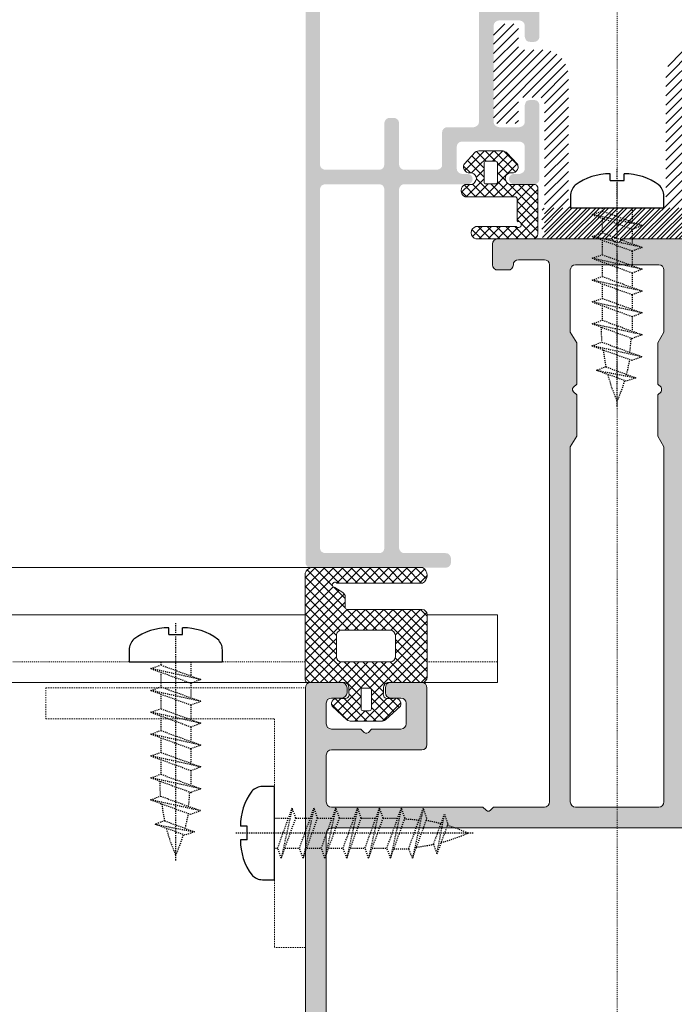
# Model space of a CAD drawing. Header units: millimetres. Extents: x -226731 to 126254, y -16359 to 60195.
# Tile 246 of 256: x -140221 to -140158, y 20842 to 20937. Entities that reach past the tile are written whole.
import ezdxf

# ---------------------------------------------------------------- set-up
doc = ezdxf.new("R2010")
doc.units = ezdxf.units.MM
doc.header["$LTSCALE"] = 0.1
doc.header["$MEASUREMENT"] = 0
doc.linetypes.add('CENTER', pattern=[2, 1.25, -0.25, 0.25, -0.25])
doc.linetypes.add('HIDDEN', pattern=[0.375, 0.25, -0.125])
for name, color, linetype, lineweight in [('01. Aluminium (Main Structure)', 6, 'Continuous', 5), ('0_CCE_ FF_SIDE WALL SPRINKLER', 6, 'Continuous', 0), ('2_Centerline', 1, 'CENTER', 15), ('3_Hatch', 8, 'Continuous', 0), ('FIRE CIRCULE', 7, 'Continuous', 5), ('SPRINKLER COVERAGE AREA', 1, 'Continuous', 9)]:
    doc.layers.add(name, color=color, linetype=linetype, lineweight=lineweight)
for name, color, linetype in [('CENTER LINE', 8, 'CENTER'), ('FIRE FIGHTING SERVICES', 5, 'Continuous'), ('HARDWARES', 7, 'Continuous')]:
    doc.layers.add(name, color=color, linetype=linetype)

# ---------------------------------------------------------------- blocks, each defined once
blk = doc.blocks.new('*U428')
at = {"layer": '3_Hatch'}
h = blk.add_hatch(color=8, dxfattribs=at)
h.dxf.hatch_style = 1
h.paths.add_polyline_path([(-4.224, 77.476), (-3.912, 77.787), (-3.912, 81.754), (-4.498, 82.779), (-4.498, 116.974), (-4.462, 117.157), (-4.352, 117.321), (-4.206, 117.431), (-4.005, 117.468), (4.005, 117.468), (4.188, 117.431), (4.352, 117.321), (4.462, 117.157), (4.517, 116.974), (4.517, 82.779), (3.895, 81.754), (3.895, 77.787), (4.206, 77.476), (4.297, 77.33), (4.297, 77.184), (4.206, 77.037), (3.895, 76.744), (3.895, 72.777), (4.517, 71.752), (4.517, 65.754), (4.462, 65.572), (4.352, 65.407), (4.188, 65.297), (4.005, 65.26), (-4.005, 65.26), (-4.206, 65.297), (-4.352, 65.407), (-4.462, 65.572), (-4.498, 65.754), (-4.498, 71.752), (-3.912, 72.777), (-3.912, 76.744), (-4.224, 77.037), (-4.278, 77.184), (-4.278, 77.33)], flags=16)
h.paths.add_polyline_path([(10.039, 65.444), (9.984, 65.26), (9.966, 65.078), (9.857, 64.913), (9.692, 64.803), (9.51, 64.767), (7.004, 64.767), (6.821, 64.803), (6.638, 64.913), (6.528, 65.078), (6.51, 65.26), (6.51, 116.974), (6.528, 117.157), (6.638, 117.321), (6.821, 117.431), (7.004, 117.468), (11.887, 117.468), (12.179, 117.779), (12.325, 117.87), (12.471, 117.87), (12.599, 117.779), (12.929, 117.468), (27.503, 117.468), (27.686, 117.431), (27.869, 117.321), (27.96, 117.157), (27.996, 116.974), (27.996, 112.476), (27.96, 112.275), (27.869, 112.11), (27.686, 112), (27.503, 111.964), (18.817, 111.964), (18.616, 111.927), (18.451, 111.818), (18.341, 111.653), (18.305, 111.452), (18.305, 105.984), (18.341, 105.783), (18.451, 105.6), (18.616, 105.508), (18.817, 105.472), (21.798, 105.472), (21.999, 105.508), (22.164, 105.6), (22.272, 105.783), (22.291, 105.984), (22.291, 106.46), (22.272, 106.661), (22.164, 106.807), (21.999, 106.917), (21.798, 106.971), (20.81, 106.971), (20.609, 107.008), (20.462, 107.118), (20.352, 107.264), (20.298, 107.466), (20.298, 109.458), (20.352, 109.659), (20.462, 109.805), (20.609, 109.915), (20.81, 109.97), (23.644, 109.97), (23.937, 110.281), (24.084, 110.355), (24.23, 110.355), (24.357, 110.281), (24.687, 109.97), (27.503, 109.97), (27.686, 109.915), (27.869, 109.805), (27.96, 109.659), (27.996, 109.458), (27.996, 107.466), (27.96, 107.264), (27.869, 107.118), (27.686, 107.008), (27.503, 106.971), (26.516, 106.971), (26.315, 106.917), (26.168, 106.807), (26.058, 106.661), (26.003, 106.46), (26.003, 105.984), (26.058, 105.783), (26.168, 105.6), (26.315, 105.508), (26.516, 105.472), (29.514, 105.472), (29.697, 105.508), (29.862, 105.6), (29.971, 105.783), (29.99, 105.984), (29.971, 200.466), (29.862, 200.649), (29.78, 200.704), (29.697, 200.759), (29.605, 200.768), (29.514, 200.777), (-29.514, 200.777), (-29.715, 200.759), (-29.861, 200.649), (-29.971, 200.466), (-30.007, 200.302), (-30.007, 105.984), (-29.971, 105.783), (-29.861, 105.6), (-29.715, 105.508), (-29.514, 105.472), (-26.496, 105.472), (-26.313, 105.508), (-26.149, 105.6), (-26.039, 105.783), (-26.002, 105.984), (-26.002, 106.46), (-26.039, 106.661), (-26.149, 106.807), (-26.313, 106.917), (-26.496, 106.971), (-27.52, 106.971), (-27.685, 107.008), (-27.867, 107.118), (-27.977, 107.264), (-28.014, 107.466), (-28.014, 109.458), (-27.977, 109.659), (-27.867, 109.805), (-27.685, 109.915), (-27.52, 109.97), (-24.686, 109.97), (-24.375, 110.281), (-24.247, 110.355), (-24.064, 110.355), (-23.936, 110.281), (-23.625, 109.97), (-20.81, 109.97), (-20.609, 109.915), (-20.444, 109.805), (-20.334, 109.659), (-20.298, 109.458), (-20.298, 107.466), (-20.334, 107.264), (-20.444, 107.118), (-20.609, 107.008), (-20.81, 106.971), (-21.815, 106.971), (-22.016, 106.917), (-22.163, 106.807), (-22.272, 106.661), (-22.309, 106.46), (-22.309, 105.984), (-22.272, 105.783), (-22.163, 105.6), (-22.016, 105.508), (-21.815, 105.472), (-18.797, 105.472), (-18.615, 105.508), (-18.45, 105.6), (-18.341, 105.783), (-18.304, 105.984), (-18.304, 111.452), (-18.341, 111.653), (-18.45, 111.818), (-18.615, 111.927), (-18.797, 111.964), (-27.52, 111.964), (-27.685, 112), (-27.867, 112.11), (-27.977, 112.275), (-28.014, 112.476), (-28.014, 116.974), (-27.977, 117.157), (-27.867, 117.321), (-27.685, 117.431), (-27.52, 117.468), (-12.928, 117.468), (-12.618, 117.779), (-12.489, 117.87), (-12.343, 117.87), (-12.178, 117.779), (-11.867, 117.468), (-7.003, 117.468), (-6.802, 117.431), (-6.656, 117.321), (-6.546, 117.157), (-6.509, 116.974), (-6.509, 65.26), (-6.546, 65.078), (-6.656, 64.913), (-6.802, 64.803), (-7.003, 64.767), (-9.509, 64.767), (-9.71, 64.803), (-9.856, 64.913), (-9.966, 65.078), (-10.002, 65.26), (-10.038, 65.444), (-10.148, 65.626), (-10.313, 65.736), (-10.496, 65.754), (-11.502, 65.754), (-11.703, 65.736), (-11.849, 65.626), (-11.959, 65.444), (-12.013, 65.26), (-12.013, 63.249), (-11.959, 63.066), (-11.849, 62.902), (-11.703, 62.792), (-11.502, 62.773), (-0.53, 62.773), (-0.201, 63.066), (-0.073, 63.139), (0.074, 63.139), (0.22, 63.066), (0.512, 62.773), (11.502, 62.773), (11.686, 62.792), (11.849, 62.902), (11.959, 63.066), (12.014, 63.249), (12.014, 65.26), (11.959, 65.444), (11.849, 65.626), (11.686, 65.736), (11.502, 65.754), (10.497, 65.754), (10.295, 65.736), (10.149, 65.626)])
h.paths.add_polyline_path([(27.996, 197.284), (27.96, 197.467), (27.869, 197.65), (27.686, 197.76), (27.503, 197.796), (-27.52, 197.796), (-27.685, 197.76), (-27.867, 197.65), (-27.977, 197.467), (-28.014, 197.284), (-28.014, 119.973), (-27.977, 119.772), (-27.867, 119.626), (-27.685, 119.516), (-27.52, 119.461), (27.503, 119.461), (27.686, 119.516), (27.869, 119.626), (27.96, 119.772), (27.996, 119.973)], flags=16)
h = blk.add_hatch(color=8, dxfattribs=at)
h.dxf.hatch_style = 1
h.paths.add_polyline_path([(28.61, 92.527), (28.61, 57.993), (28.573, 57.828), (28.464, 57.645), (28.28, 57.535), (28.098, 57.517), (22.902, 57.517), (22.701, 57.535), (22.537, 57.645), (22.445, 57.828), (22.409, 57.993), (22.409, 92.527), (22.445, 92.711), (22.537, 92.875), (22.701, 92.985), (22.902, 93.022), (28.098, 93.022), (28.28, 92.985), (28.464, 92.875), (28.573, 92.711)], flags=16)
h.paths.add_polyline_path([(22.409, 37.89), (22.354, 38.091), (22.244, 38.256), (22.097, 38.366), (21.896, 38.403), (21.494, 38.403), (21.311, 38.366), (21.146, 38.256), (21.037, 38.091), (21, 37.89), (21, 33.903), (20.945, 33.702), (20.835, 33.537), (20.689, 33.427), (20.488, 33.408), (13.793, 33.408), (13.61, 33.427), (13.446, 33.537), (13.336, 33.702), (13.299, 33.903), (13.299, 51.499), (13.336, 51.7), (13.446, 51.846), (13.61, 51.956), (13.793, 52.011), (16.354, 52.011), (16.537, 52.048), (16.702, 52.157), (16.812, 52.322), (16.848, 52.505), (16.848, 55.596), (16.867, 55.797), (16.976, 55.962), (17.159, 56.072), (17.36, 56.108), (20.488, 56.108), (20.689, 56.072), (20.835, 55.962), (20.945, 55.797), (21, 55.596), (21, 51.609), (21.037, 51.408), (21.146, 51.261), (21.311, 51.152), (21.494, 51.115), (21.896, 51.115), (22.097, 51.152), (22.244, 51.261), (22.354, 51.408), (22.409, 51.609), (22.409, 55.596), (22.445, 55.797), (22.537, 55.962), (22.701, 56.072), (22.902, 56.108), (28.098, 56.108), (28.28, 56.072), (28.464, 55.962), (28.573, 55.797), (28.61, 55.596), (28.61, 33.903), (28.573, 33.702), (28.464, 33.537), (28.28, 33.427), (28.098, 33.408), (22.902, 33.408), (22.701, 33.427), (22.537, 33.537), (22.445, 33.702), (22.409, 33.903)], flags=16)
h.paths.add_polyline_path([(12.202, 36.537), (11.891, 36.226), (11.891, 33.903), (11.854, 33.702), (11.745, 33.537), (11.58, 33.427), (11.379, 33.408), (9.001, 33.408), (8.8, 33.427), (8.654, 33.537), (8.544, 33.702), (8.489, 33.903), (8.489, 34.506), (8.452, 34.689), (8.342, 34.854), (8.178, 34.964), (7.995, 35), (7.794, 34.964), (7.629, 34.854), (7.519, 34.689), (7.483, 34.506), (7.483, 32.494), (7.519, 32.311), (7.629, 32.146), (7.794, 32.036), (7.995, 32), (28.5, 32), (28.701, 31.945), (28.847, 31.835), (28.957, 31.689), (29.012, 31.488), (29.012, 30.482), (29.049, 30.299), (29.14, 30.134), (29.305, 30.024), (29.506, 30.007), (29.688, 30.024), (29.853, 30.134), (29.963, 30.299), (29.999, 30.482), (29.999, 93.918), (29.963, 94.119), (29.853, 94.284), (29.688, 94.393), (29.506, 94.412), (16.501, 94.412), (16.299, 94.393), (16.153, 94.284), (16.043, 94.119), (15.988, 93.918), (15.988, 93.516), (16.043, 93.351), (16.153, 93.168), (16.299, 93.058), (16.501, 93.022), (20.488, 93.022), (20.689, 92.985), (20.835, 92.875), (20.945, 92.711), (21, 92.527), (21, 57.993), (20.945, 57.828), (20.835, 57.645), (20.689, 57.535), (20.488, 57.517), (14.415, 57.517), (14.25, 57.48), (14.159, 57.425), (14.068, 57.371), (14.013, 57.298), (13.958, 57.224), (13.939, 57.133), (13.922, 57.059), (13.922, 56.968), (13.939, 56.877), (13.958, 56.786), (14.013, 56.712), (14.068, 56.639), (14.159, 56.584), (14.25, 56.548), (14.36, 56.511), (14.945, 56.511), (15.146, 56.456), (15.294, 56.347), (15.402, 56.2), (15.44, 55.999), (15.44, 53.914), (15.402, 53.713), (15.294, 53.548), (15.146, 53.438), (14.945, 53.402), (9.385, 53.402), (9.202, 53.438), (9.037, 53.548), (8.927, 53.713), (8.891, 53.914), (8.891, 55.999), (8.927, 56.2), (9.037, 56.347), (9.202, 56.456), (9.385, 56.511), (9.916, 56.511), (10.117, 56.548), (10.263, 56.657), (10.373, 56.804), (10.428, 57.006), (10.373, 57.207), (10.263, 57.353), (10.117, 57.463), (9.916, 57.517), (7.995, 57.517), (7.794, 57.463), (7.629, 57.353), (7.519, 57.207), (7.483, 57.006), (7.483, 49.908), (7.519, 49.707), (7.629, 49.542), (7.794, 49.432), (7.995, 49.396), (8.379, 49.396), (8.58, 49.432), (8.762, 49.542), (8.836, 49.707), (8.891, 49.908), (8.891, 51.499), (8.927, 51.7), (9.037, 51.846), (9.202, 51.956), (9.385, 52.011), (11.379, 52.011), (11.58, 51.956), (11.745, 51.846), (11.854, 51.7), (11.891, 51.499), (11.891, 42.244), (11.854, 42.061), (11.745, 41.896), (11.58, 41.786), (11.379, 41.731), (9.385, 41.731), (9.202, 41.786), (9.037, 41.896), (8.927, 42.061), (8.891, 42.244), (8.891, 43.304), (8.836, 43.487), (8.762, 43.652), (8.58, 43.762), (8.379, 43.798), (7.995, 43.798), (7.794, 43.762), (7.629, 43.652), (7.519, 43.487), (7.483, 43.304), (7.483, 38.987), (7.5, 38.86), (7.538, 38.769), (7.593, 38.695), (7.648, 38.64), (7.702, 38.585), (7.775, 38.549), (7.849, 38.512), (7.921, 38.494), (7.995, 38.494), (8.086, 38.494), (8.159, 38.53), (8.233, 38.567), (8.306, 38.604), (8.36, 38.676), (8.415, 38.75), (8.489, 38.987), (8.489, 39.591), (8.544, 39.792), (8.654, 39.957), (8.8, 40.067), (9.001, 40.086), (11.379, 40.086), (11.58, 40.067), (11.745, 39.957), (11.854, 39.792), (11.891, 39.591), (11.891, 37.268), (12.202, 36.957), (12.293, 36.829), (12.293, 36.664)])
h = blk.add_hatch(dxfattribs=at)
h.set_pattern_fill('ANSI31', color=8, scale=5)
h.set_pattern_definition([(45, (-26191.7542, -15010.3187), (-0.441941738, 0.441941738), [])])
h.paths.add_polyline_path([(-9.495, 44.174), (-9.477, 44.32), (-9.385, 44.466), (-9.258, 44.54), (-9.111, 44.576), (-7.191, 44.576), (-7.063, 44.576), (-6.807, 44.595), (-6.569, 44.65), (-6.332, 44.722), (-6.112, 44.814), (-5.892, 44.924), (-5.691, 45.07), (-5.508, 45.216), (-5.344, 45.381), (-5.197, 45.582), (-5.051, 45.764), (-4.941, 45.984), (-4.85, 46.204), (-4.776, 46.442), (-4.722, 46.679), (-4.704, 46.935), (-4.685, 47.064), (-4.685, 59.372), (-4.668, 59.537), (-4.575, 59.664), (-4.448, 59.755), (-4.302, 59.774), (6.873, 59.774), (7.019, 59.81), (7.147, 59.901), (7.221, 60.03), (7.257, 60.195), (7.257, 62.389), (7.221, 62.535), (7.147, 62.664), (7.019, 62.755), (6.873, 62.773), (-6.605, 62.773), (-6.752, 62.755), (-6.88, 62.664), (-6.971, 62.535), (-6.99, 62.389), (-6.99, 49.569), (-7.026, 49.422), (-7.1, 49.276), (-7.246, 49.204), (-7.392, 49.166), (-9.111, 49.166), (-9.258, 49.204), (-9.385, 49.276), (-9.477, 49.422), (-9.495, 49.569), (-9.495, 51.288), (-9.514, 51.435), (-9.605, 51.562), (-9.733, 51.654), (-9.897, 51.672), (-11.489, 51.672), (-11.654, 51.654), (-11.781, 51.562), (-11.872, 51.435), (-11.891, 51.288), (-11.891, 42.455), (-11.872, 42.309), (-11.781, 42.199), (-11.654, 42.108), (-11.489, 42.07), (-9.897, 42.07), (-9.733, 42.108), (-9.605, 42.199), (-9.514, 42.309), (-9.495, 42.455)])
h = blk.add_hatch(dxfattribs=at)
h.set_pattern_fill('ANSI31', color=8, scale=5)
h.set_pattern_definition([(45, (-26191.7542, -14950.54475), (-0.441941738, 0.441941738), [])])
h.paths.add_polyline_path([(9.477, 44.32), (9.495, 44.174), (9.495, 42.455), (9.514, 42.309), (9.605, 42.199), (9.733, 42.108), (9.897, 42.07), (11.489, 42.07), (11.654, 42.108), (11.781, 42.199), (11.872, 42.309), (11.891, 42.455), (11.891, 51.288), (11.872, 51.435), (11.781, 51.562), (11.654, 51.654), (11.489, 51.672), (9.897, 51.672), (9.733, 51.654), (9.605, 51.562), (9.514, 51.435), (9.495, 51.288), (9.495, 49.569), (9.477, 49.422), (9.385, 49.276), (9.258, 49.204), (9.111, 49.166), (7.392, 49.166), (7.246, 49.204), (7.1, 49.276), (7.026, 49.422), (6.99, 49.569), (6.99, 62.389), (6.971, 62.535), (6.88, 62.664), (6.752, 62.755), (6.605, 62.773), (-6.873, 62.773), (-7.019, 62.755), (-7.147, 62.664), (-7.221, 62.535), (-7.257, 62.389), (-7.257, 60.195), (-7.221, 60.03), (-7.147, 59.901), (-7.019, 59.81), (-6.873, 59.774), (4.302, 59.774), (4.448, 59.755), (4.575, 59.664), (4.668, 59.537), (4.685, 59.372), (4.685, 47.064), (4.704, 46.935), (4.722, 46.679), (4.776, 46.442), (4.85, 46.204), (4.941, 45.984), (5.051, 45.764), (5.197, 45.582), (5.344, 45.381), (5.508, 45.216), (5.691, 45.07), (5.892, 44.924), (6.112, 44.814), (6.332, 44.722), (6.569, 44.65), (6.807, 44.595), (7.063, 44.576), (7.191, 44.576), (9.111, 44.576), (9.258, 44.54), (9.385, 44.466)])
at = {"layer": '01. Aluminium (Main Structure)', "color": 8, "linetype": 'ByBlock'}
for p, q in [((29.99, 200.302), (29.99, 105.984)), ((27.996, 197.284), (27.996, 119.973)), ((27.503, 119.461), (-27.52, 119.461)), ((27.686, 119.516), (27.503, 119.461)), ((27.869, 119.626), (27.686, 119.516)), ((27.96, 119.772), (27.869, 119.626)), ((27.996, 119.973), (27.96, 119.772)), ((11.887, 117.468), (12.179, 117.779)), ((12.179, 117.779), (12.325, 117.87)), ((12.325, 117.87), (12.471, 117.87)), ((12.471, 117.87), (12.599, 117.779)), ((12.599, 117.779), (12.929, 117.468)), ((-4.498, 116.974), (-4.462, 117.157)), ((-4.498, 82.779), (-4.498, 116.974)), ((-4.462, 117.157), (-4.352, 117.321)), ((-4.352, 117.321), (-4.206, 117.431)), ((-4.206, 117.431), (-4.005, 117.468)), ((-4.005, 117.468), (4.005, 117.468)), ((4.005, 117.468), (4.188, 117.431)), ((4.188, 117.431), (4.352, 117.321)), ((4.352, 117.321), (4.462, 117.157)), ((4.462, 117.157), (4.517, 116.974)), ((4.517, 116.974), (4.517, 82.779)), ((6.51, 116.974), (6.528, 117.157)), ((6.51, 65.26), (6.51, 116.974)), ((6.528, 117.157), (6.638, 117.321)), ((6.638, 117.321), (6.821, 117.431)), ((6.821, 117.431), (7.004, 117.468)), ((7.004, 117.468), (11.887, 117.468)), ((12.929, 117.468), (27.503, 117.468)), ((27.503, 117.468), (27.686, 117.431)), ((27.686, 117.431), (27.869, 117.321)), ((27.869, 117.321), (27.96, 117.157)), ((27.96, 117.157), (27.996, 116.974)), ((27.996, 116.974), (27.996, 112.476)), ((18.451, 111.818), (18.616, 111.927)), ((18.616, 111.927), (18.817, 111.964)), ((27.503, 111.964), (18.817, 111.964)), ((27.686, 112), (27.503, 111.964)), ((27.869, 112.11), (27.686, 112)), ((27.96, 112.275), (27.869, 112.11)), ((27.996, 112.476), (27.96, 112.275)), ((18.305, 111.452), (18.341, 111.653)), ((18.305, 111.452), (18.305, 105.984)), ((18.341, 111.653), (18.451, 111.818)), ((20.609, 109.915), (20.81, 109.97)), ((20.81, 109.97), (23.644, 109.97)), ((23.644, 109.97), (23.937, 110.281)), ((23.937, 110.281), (24.084, 110.355)), ((24.084, 110.355), (24.23, 110.355)), ((24.23, 110.355), (24.357, 110.281)), ((24.357, 110.281), (24.687, 109.97)), ((24.687, 109.97), (27.503, 109.97)), ((27.503, 109.97), (27.686, 109.915)), ((20.298, 109.458), (20.352, 109.659)), ((20.298, 107.466), (20.298, 109.458)), ((20.352, 109.659), (20.462, 109.805)), ((20.462, 109.805), (20.609, 109.915)), ((27.686, 109.915), (27.869, 109.805)), ((27.869, 109.805), (27.96, 109.659)), ((27.96, 109.659), (27.996, 109.458)), ((27.996, 109.458), (27.996, 107.466)), ((20.352, 107.264), (20.298, 107.466)), ((20.462, 107.118), (20.352, 107.264)), ((20.609, 107.008), (20.462, 107.118)), ((27.869, 107.118), (27.686, 107.008)), ((27.96, 107.264), (27.869, 107.118)), ((27.996, 107.466), (27.96, 107.264)), ((20.81, 106.971), (20.609, 107.008)), ((21.798, 106.971), (20.81, 106.971)), ((21.798, 106.971), (21.999, 106.917)), ((21.999, 106.917), (22.164, 106.807)), ((22.164, 106.807), (22.272, 106.661)), ((22.272, 106.661), (22.291, 106.46)), ((22.291, 106.46), (22.291, 105.984)), ((26.003, 106.46), (26.058, 106.661)), ((26.003, 106.46), (26.003, 105.984)), ((26.058, 106.661), (26.168, 106.807)), ((26.168, 106.807), (26.315, 106.917)), ((26.315, 106.917), (26.516, 106.971)), ((27.503, 106.971), (26.516, 106.971)), ((27.686, 107.008), (27.503, 106.971)), ((18.341, 105.783), (18.305, 105.984)), ((18.451, 105.6), (18.341, 105.783)), ((18.616, 105.508), (18.451, 105.6)), ((18.817, 105.472), (18.616, 105.508)), ((18.817, 105.472), (21.798, 105.472)), ((21.999, 105.508), (21.798, 105.472)), ((22.164, 105.6), (21.999, 105.508)), ((22.272, 105.783), (22.164, 105.6)), ((22.291, 105.984), (22.272, 105.783)), ((26.058, 105.783), (26.003, 105.984)), ((26.168, 105.6), (26.058, 105.783)), ((26.315, 105.508), (26.168, 105.6)), ((26.516, 105.472), (26.315, 105.508)), ((26.516, 105.472), (29.514, 105.472)), ((29.697, 105.508), (29.514, 105.472)), ((29.862, 105.6), (29.697, 105.508)), ((29.971, 105.783), (29.862, 105.6)), ((29.99, 105.984), (29.971, 105.783)), ((-3.912, 81.754), (-4.498, 82.779)), ((4.517, 82.779), (3.895, 81.754)), ((-3.912, 77.787), (-3.912, 81.754)), ((3.895, 81.754), (3.895, 77.787)), ((-4.224, 77.476), (-3.912, 77.787)), ((3.895, 77.787), (4.206, 77.476)), ((-4.278, 77.33), (-4.224, 77.476)), ((-4.278, 77.184), (-4.278, 77.33)), ((-4.224, 77.037), (-4.278, 77.184)), ((-3.912, 76.744), (-4.224, 77.037)), ((4.206, 77.037), (3.895, 76.744)), ((4.206, 77.476), (4.297, 77.33)), ((4.297, 77.184), (4.206, 77.037)), ((4.297, 77.33), (4.297, 77.184)), ((-3.912, 72.777), (-3.912, 76.744)), ((3.895, 76.744), (3.895, 72.777)), ((-4.498, 71.752), (-3.912, 72.777)), ((3.895, 72.777), (4.517, 71.752)), ((-4.498, 65.754), (-4.498, 71.752)), ((4.517, 71.752), (4.517, 65.754)), ((-4.462, 65.572), (-4.498, 65.754)), ((-4.352, 65.407), (-4.462, 65.572)), ((-4.206, 65.297), (-4.352, 65.407)), ((4.352, 65.407), (4.188, 65.297)), ((4.462, 65.572), (4.352, 65.407)), ((4.517, 65.754), (4.462, 65.572)), ((9.984, 65.26), (10.039, 65.444)), ((10.039, 65.444), (10.149, 65.626)), ((10.149, 65.626), (10.295, 65.736)), ((10.295, 65.736), (10.497, 65.754)), ((10.497, 65.754), (11.502, 65.754)), ((11.502, 65.754), (11.686, 65.736)), ((11.686, 65.736), (11.849, 65.626)), ((11.849, 65.626), (11.959, 65.444)), ((11.959, 65.444), (12.014, 65.26)), ((-4.005, 65.26), (-4.206, 65.297)), ((4.005, 65.26), (-4.005, 65.26)), ((4.188, 65.297), (4.005, 65.26)), ((6.528, 65.078), (6.51, 65.26)), ((6.638, 64.913), (6.528, 65.078)), ((6.821, 64.803), (6.638, 64.913)), ((7.004, 64.767), (6.821, 64.803)), ((9.51, 64.767), (7.004, 64.767)), ((9.692, 64.803), (9.51, 64.767)), ((9.857, 64.913), (9.692, 64.803)), ((9.966, 65.078), (9.857, 64.913)), ((9.984, 65.26), (9.966, 65.078)), ((12.014, 65.26), (12.014, 63.249)), ((-11.502, 62.773), (-0.53, 62.773)), ((-0.53, 62.773), (-0.201, 63.066)), ((-0.201, 63.066), (-0.073, 63.139)), ((-0.073, 63.139), (0.074, 63.139)), ((0.074, 63.139), (0.22, 63.066)), ((0.22, 63.066), (0.512, 62.773)), ((0.512, 62.773), (11.502, 62.773)), ((11.686, 62.792), (11.502, 62.773)), ((11.849, 62.902), (11.686, 62.792)), ((11.959, 63.066), (11.849, 62.902)), ((12.014, 63.249), (11.959, 63.066))]:
    blk.add_line(p, q, dxfattribs=at)
at = {"layer": '2_Centerline', "color": 8, "ltscale": 0.25}
blk.add_line((0, 230.777), (0, 0), dxfattribs=at)
at = {"layer": '3_Hatch', "color": 8, "linetype": 'HIDDEN', "ltscale": 5}
for p, q in [((29.99, 130.972), (32.99, 130.972)), ((29.99, 105.972), (29.99, 130.972)), ((32.99, 108.972), (32.99, 130.972)), ((54.99, 108.972), (32.99, 108.972)), ((54.99, 105.972), (54.99, 108.972)), ((54.99, 105.972), (29.99, 105.972)), ((11.51, 103.48), (18.286, 103.48)), ((21.737, 103.48), (26.634, 103.48))]:
    blk.add_line(p, q, dxfattribs=at)
at = {"layer": '3_Hatch', "color": 8, "linetype": 'Continuous'}
for p, q in [((20.831, 107.431), (22.59, 109.19)), ((21.276, 106.992), (23.488, 109.204)), ((22.18, 107.012), (24.372, 109.204)), ((23.656, 107.868), (22.396, 109.128)), ((24.21, 108.198), (23.204, 109.204)), ((26.271, 107.02), (24.088, 109.204)), ((24.25, 108.198), (25.255, 109.204)), ((24.655, 107.72), (26.01, 109.075)), ((27.15, 107.026), (24.972, 109.204)), ((27.49, 107.57), (25.948, 109.111)), ((26.264, 103.492), (21.457, 108.299)), ((23.656, 106.984), (21.917, 108.723)), ((22.196, 103.492), (26.931, 108.228)), ((24.655, 106.836), (26.472, 108.652)), ((21.852, 107.02), (20.997, 107.875)), ((22.495, 106.444), (23.656, 107.604)), ((25.801, 106.606), (24.655, 107.753)), ((26.607, 107.02), (27.391, 107.804)), ((18.286, 101.35), (23.656, 106.72)), ((25.38, 103.492), (22.495, 106.377)), ((23.079, 103.492), (25.816, 106.229)), ((30.026, 101.498), (24.655, 106.869)), ((18.286, 100.466), (23.826, 106.007)), ((18.286, 104.886), (18.872, 105.472)), ((18.286, 104.002), (19.756, 105.472)), ((18.286, 103.118), (20.64, 105.472)), ((18.286, 102.234), (21.524, 105.472)), ((21.346, 102.223), (18.351, 105.218)), ((21.357, 103.096), (18.981, 105.472)), ((21.844, 103.492), (19.865, 105.472)), ((22.728, 103.492), (20.749, 105.472)), ((23.612, 103.492), (21.632, 105.472)), ((24.496, 103.492), (22.358, 105.63)), ((23.963, 103.492), (26.031, 105.56)), ((30.026, 100.614), (24.586, 106.054)), ((24.847, 103.492), (26.827, 105.472)), ((25.731, 103.492), (27.711, 105.472)), ((26.608, 103.485), (28.595, 105.472)), ((30.026, 102.382), (26.936, 105.472)), ((27.025, 103.018), (29.479, 105.472)), ((30.026, 103.266), (27.82, 105.472)), ((30.026, 104.15), (28.704, 105.472)), ((30.026, 105.034), (29.588, 105.472)), ((21.346, 101.339), (18.286, 104.399)), ((27.026, 102.135), (30.026, 105.135)), ((23.356, 98.445), (18.286, 103.516)), ((25.104, 98.445), (30.026, 103.367)), ((27.026, 101.251), (30.026, 104.251)), ((18.286, 99.582), (21.346, 102.642)), ((22.472, 98.445), (18.286, 102.632)), ((25.987, 98.445), (30.026, 102.483)), ((30.026, 99.731), (27.026, 102.731)), ((21.588, 98.445), (18.286, 101.748)), ((18.329, 98.742), (21.346, 101.758)), ((26.171, 97.745), (30.026, 101.6)), ((30.026, 98.847), (27.026, 101.847)), ((20.704, 98.445), (18.286, 100.864)), ((18.917, 98.445), (21.349, 100.878)), ((26.259, 96.949), (30.026, 100.716)), ((30.026, 97.963), (27.026, 100.963)), ((19.82, 98.445), (18.286, 99.98)), ((19.8, 98.445), (21.793, 100.438)), ((20.684, 98.445), (22.674, 100.435)), ((21.568, 98.445), (23.558, 100.435)), ((24.24, 98.445), (22.25, 100.435)), ((22.452, 98.445), (24.442, 100.435)), ((25.123, 98.445), (23.134, 100.435)), ((23.336, 98.445), (25.326, 100.435)), ((26.012, 98.441), (24.017, 100.435)), ((24.22, 98.445), (26.21, 100.435)), ((30.026, 95.311), (24.901, 100.435)), ((30.026, 96.195), (25.785, 100.435)), ((30.026, 97.079), (26.653, 100.452)), ((26.771, 96.577), (30.026, 99.832)), ((18.936, 98.445), (18.286, 99.096)), ((27.338, 96.26), (30.026, 98.948)), ((29.83, 94.623), (26.166, 98.286)), ((26.373, 94.412), (30.026, 98.064)), ((27.261, 96.308), (26.171, 97.398)), ((27.257, 94.412), (30.026, 97.18)), ((18.286, 95.163), (19.034, 95.912)), ((18.553, 94.547), (19.918, 95.912)), ((20.318, 94.412), (18.818, 95.912)), ((19.302, 94.412), (20.802, 95.912)), ((21.202, 94.412), (19.702, 95.912)), ((20.186, 94.412), (21.686, 95.912)), ((22.086, 94.412), (20.586, 95.912)), ((21.07, 94.412), (22.57, 95.912)), ((22.97, 94.412), (21.47, 95.912)), ((21.954, 94.412), (23.454, 95.912)), ((23.854, 94.412), (22.354, 95.912)), ((22.838, 94.412), (24.338, 95.912)), ((24.738, 94.412), (23.238, 95.912)), ((23.722, 94.412), (25.222, 95.912)), ((25.622, 94.412), (24.122, 95.912)), ((24.605, 94.412), (26.105, 95.912)), ((26.506, 94.412), (25.006, 95.912)), ((25.489, 94.412), (26.985, 95.907)), ((27.39, 94.412), (25.89, 95.912)), ((28.273, 94.412), (26.773, 95.912)), ((29.157, 94.412), (27.404, 96.165)), ((28.141, 94.412), (30.026, 96.296)), ((19.435, 94.412), (18.353, 95.493)), ((29.025, 94.412), (30.026, 95.412)), ((7.638, 61.534), (8.877, 62.773)), ((7.638, 60.65), (9.761, 62.773)), ((7.67, 62.451), (7.961, 62.741)), ((9.241, 61.295), (7.852, 62.684)), ((9.846, 61.573), (8.646, 62.773)), ((10.73, 61.573), (9.53, 62.773)), ((9.55, 61.678), (10.645, 62.773)), ((10.329, 61.573), (11.529, 62.773)), ((11.614, 61.573), (10.414, 62.773)), ((11.213, 61.573), (12.413, 62.773)), ((12.498, 61.573), (11.298, 62.773)), ((12.097, 61.573), (13.297, 62.773)), ((13.382, 61.573), (12.182, 62.773)), ((13.972, 61.867), (13.066, 62.773)), ((9.639, 60.013), (7.638, 62.014)), ((12.98, 61.573), (13.939, 62.532)), ((7.638, 59.766), (9.226, 61.354)), ((9.639, 59.129), (7.638, 61.13)), ((7.638, 58.883), (9.639, 60.884)), ((9.639, 60.896), (9.411, 61.125)), ((10.368, 57.517), (7.638, 60.246)), ((7.638, 57.999), (9.639, 60)), ((9.484, 57.517), (7.638, 59.362)), ((8.04, 57.517), (9.639, 59.116)), ((8.6, 57.517), (7.638, 58.479)), ((8.924, 57.517), (10.124, 58.717)), ((9.61, 55.552), (12.775, 58.717)), ((9.808, 57.517), (11.008, 58.717)), ((11.512, 57.256), (10.051, 58.717)), ((10.562, 57.387), (11.892, 58.717)), ((12.17, 57.482), (10.935, 58.717)), ((13.551, 56.984), (11.819, 58.717)), ((12.424, 57.482), (13.659, 58.717)), ((13.919, 57.5), (12.703, 58.717)), ((12.812, 56.985), (14.543, 58.717)), ((14.727, 57.576), (13.587, 58.717)), ((14.227, 57.517), (14.994, 58.284)), ((15.014, 58.174), (14.471, 58.717)), ((11.512, 56.372), (10.72, 57.165)), ((11.827, 54.29), (9.797, 56.32)), ((10.037, 55.094), (11.512, 56.569)), ((11.512, 55.489), (10.518, 56.482)), ((11.884, 54.29), (14.011, 56.417)), ((12.768, 54.29), (14.661, 56.183)), ((12.812, 56.102), (13.557, 56.846)), ((14.418, 55.234), (12.812, 56.84)), ((13.99, 54.778), (12.812, 55.956)), ((14.786, 55.75), (14.119, 56.417)), ((10.913, 54.32), (9.553, 55.679)), ((10.465, 54.639), (11.512, 55.685)), ((11.009, 54.299), (11.999, 55.288)), ((12.71, 54.29), (11.712, 55.288)), ((13.529, 54.356), (12.596, 55.288))]:
    blk.add_line(p, q, dxfattribs=at)
at = {"layer": '3_Hatch', "color": 8}
for p, q in [((20.864, 107.752), (22.288, 109.066)), ((22.736, 109.204), (25.575, 109.204)), ((26.023, 109.066), (27.447, 107.752)), ((24.455, 108.198), (23.856, 108.198)), ((23.656, 107.998), (23.656, 106.205)), ((24.655, 106.205), (24.655, 107.998)), ((22.07, 107.02), (21.57, 107.02)), ((22.495, 105.947), (22.495, 106.504)), ((25.816, 106.504), (25.816, 105.947)), ((26.741, 107.02), (26.241, 107.02)), ((11.51, 105.472), (19.871, 105.472)), ((11.51, 105.472), (11.51, 98.968)), ((18.786, 105.472), (22.095, 105.472)), ((23.856, 106.005), (24.455, 106.005)), ((26.216, 105.472), (29.789, 105.472)), ((28.399, 105.472), (100, 105.472)), ((30.026, 105.222), (30.026, 94.944)), ((18.286, 98.945), (18.286, 104.972)), ((26.526, 103.492), (21.846, 103.492)), ((21.346, 102.992), (21.346, 100.935)), ((27.026, 100.935), (27.026, 102.992)), ((21.846, 100.435), (26.526, 100.435)), ((11.51, 98.968), (18.286, 98.968)), ((30.026, 98.968), (100, 98.968)), ((25.971, 98.445), (18.786, 98.445)), ((26.171, 97.232), (26.171, 98.246)), ((27.171, 96.325), (26.404, 96.81)), ((18.746, 95.912), (26.981, 95.912)), ((29.455, 94.412), (18.746, 94.412)), ((29.506, 94.412), (100, 94.412)), ((8.138, 62.773), (13.592, 62.773)), ((7.638, 57.8), (7.638, 62.273)), ((9.639, 61.001), (9.639, 58.872)), ((13.592, 61.573), (9.734, 61.573)), ((9.75, 58.717), (14.616, 58.717)), ((10.371, 57.517), (8.016, 57.517)), ((11.512, 57.282), (11.512, 55.488)), ((12.612, 57.482), (11.712, 57.482)), ((12.812, 55.488), (12.812, 57.282)), ((14.616, 57.517), (13.953, 57.517)), ((9.968, 56.417), (10.347, 56.417)), ((13.977, 56.417), (14.355, 56.417)), ((10.575, 54.522), (9.62, 55.536)), ((11.712, 55.288), (12.612, 55.288)), ((14.703, 55.536), (13.66, 54.428)), ((13.211, 54.29), (11.139, 54.29))]:
    blk.add_line(p, q, dxfattribs=at)
at = {"layer": '3_Hatch', "color": 8, "linetype": 'HIDDEN'}
blk.add_line((30.026, 103.48), (100, 103.48), dxfattribs=at)
at = {"layer": '3_Hatch', "color": 8}
for centre, radius, start, end in [((22.736, 108.404), 0.8, 90.00013, 124.09932), ((25.575, 108.404), 0.8, 55.90072, 90.00001), ((23.856, 107.998), 0.2, 90, 180), ((24.455, 107.998), 0.2, 360, 90), ((21.373, 107.537), 0.553, 157.05534, 290.87465), ((26.938, 107.537), 0.553, 249.12537, 22.94468), ((22.098, 106.609), 0.411, 345.12942, 93.84722), ((23.856, 106.205), 0.2, 180, 270), ((24.455, 106.205), 0.2, 270, 0), ((26.211, 106.612), 0.41, 85.81574, 195.27482), ((18.786, 104.972), 0.5, 90.00221, 180.00001), ((21.964, 105.989), 0.533, 284.20781, 355.45382), ((26.347, 105.989), 0.533, 184.5462, 255.79221), ((29.776, 105.222), 0.25, 0.00001, 86.91108), ((21.846, 102.992), 0.5, 90.00001, 180.00001), ((26.526, 102.992), 0.5, 0.00001, 90.00001), ((21.846, 100.935), 0.5, 180.00001, 270.00001), ((26.526, 100.935), 0.5, 270.00001, 0.00001), ((18.786, 98.945), 0.5, 180.00001, 270.00001), ((25.971, 98.245), 0.2, 0.01415, 90.00001), ((26.671, 97.232), 0.5, 180.00002, 237.69701), ((19.126, 95.162), 0.841, 116.87727, 243.13512), ((27.171, 96.075), 0.25, 220.6722, 90.00001), ((29.264, 95.188), 0.8, 283.85898, 342.22925), ((8.138, 62.273), 0.5, 90, 180), ((13.432, 62.173), 0.621, 284.96362, 75.05172), ((9.51, 61.394), 0.287, 38.63495, 288.09004), ((9.439, 61.001), 0.2, 0, 37.03652), ((9.838, 58.896), 0.2, 187.07016, 243.97395), ((14.366, 58.117), 0.65, 292.60941, 67.39059), ((8.012, 57.905), 0.389, 195.65476, 270.53882), ((10.248, 56.934), 0.527, 280.83964, 6.05546), ((10.078, 56.878), 0.703, 9.15352, 65.35179), ((11.712, 57.282), 0.2, 90.0049, 180), ((12.612, 57.282), 0.2, 0.005, 90), ((14.076, 56.934), 0.527, 173.94454, 259.16036), ((14.246, 56.878), 0.703, 114.64821, 170.84648), ((10.225, 55.763), 0.703, 111.43803, 167.63629), ((14.098, 55.763), 0.703, 12.36371, 68.56197), ((10.056, 55.828), 0.524, 170.59769, 213.75522), ((11.712, 55.488), 0.2, 180.00479, 270), ((12.612, 55.488), 0.2, 270.00508, 0), ((14.267, 55.828), 0.524, 326.24478, 9.40231), ((11.126, 55.059), 0.769, 224.2645, 270.9894), ((13.211, 55.09), 0.8, 270.0013, 304.0993)]:
    blk.add_arc(centre, radius, start, end, dxfattribs=at)
at = {"layer": 'CENTER LINE', "color": 8, "linetype": 'CENTER'}
for p, q in [((42.49, 122.605), (42.49, 99.706)), ((13.865, 119.972), (36.764, 119.972)), ((0, 78.899), (0, 56))]:
    blk.add_line(p, q, dxfattribs=at)
at = {"layer": 'HARDWARES', "color": 8}
for p, q in [((32.99, 124.461), (32.99, 115.483)), ((33.807, 124.461), (32.99, 124.461)), ((46.978, 103.48), (38.001, 103.48)), ((46.978, 102.663), (46.978, 103.48)), ((4.489, 59.774), (-4.489, 59.774)), ((4.489, 58.956), (4.489, 59.774))]:
    blk.add_line(p, q, dxfattribs=at)
at = {"layer": 'HARDWARES', "color": 8, "linetype": 'Continuous'}
for p, q in [((32.99, 124.461), (32.99, 115.483)), ((34.14, 124.461), (32.99, 124.461)), ((35.603, 120.633), (36.264, 120.633)), ((35.603, 120.633), (35.603, 119.311)), ((35.603, 119.311), (36.264, 119.311)), ((32.99, 115.483), (34.14, 115.483)), ((38.001, 103.48), (38.001, 102.33)), ((46.978, 103.48), (38.001, 103.48)), ((46.978, 102.33), (46.978, 103.48)), ((43.151, 100.867), (41.829, 100.867)), ((41.829, 100.867), (41.829, 100.206)), ((43.151, 100.867), (43.151, 100.206)), ((-4.489, 59.774), (-4.489, 58.624)), ((4.489, 59.774), (-4.489, 59.774)), ((4.489, 58.624), (4.489, 59.774)), ((0.661, 57.161), (-0.661, 57.161)), ((-0.661, 57.161), (-0.661, 56.5)), ((0.661, 57.161), (0.661, 56.5))]:
    blk.add_line(p, q, dxfattribs=at)
at = {"layer": 'HARDWARES', "color": 8, "linetype": 'HIDDEN'}
for p, q in [((16.293, 119.071), (17.344, 121.958)), ((17.344, 121.958), (16.624, 118.16)), ((17.676, 121.048), (17.344, 121.958)), ((23.575, 121.412), (22.171, 121.412)), ((25.678, 121.412), (24.274, 121.412)), ((27.78, 121.412), (26.376, 121.412)), ((29.882, 121.412), (28.479, 121.412)), ((31.985, 121.412), (30.581, 121.412)), ((32.99, 121.412), (32.683, 121.412)), ((17.676, 121.048), (16.624, 118.16)), ((40.678, 119.845), (41.588, 120.177)), ((43.566, 118.794), (40.678, 119.845)), ((44.476, 119.126), (40.678, 119.845)), ((41.588, 120.177), (44.476, 119.126)), ((16.624, 118.16), (16.293, 119.071)), ((22.527, 118.532), (21.123, 118.532)), ((24.629, 118.532), (23.226, 118.532)), ((26.732, 118.532), (25.328, 118.532)), ((28.834, 118.532), (27.43, 118.532)), ((30.936, 118.532), (29.533, 118.532)), ((43.566, 118.794), (44.476, 119.126)), ((41.05, 113.943), (41.05, 115.347)), ((43.93, 112.895), (43.93, 114.298)), ((41.05, 111.841), (41.05, 113.244)), ((43.93, 110.792), (43.93, 112.196)), ((41.05, 109.738), (41.05, 111.142)), ((43.93, 108.69), (43.93, 110.094)), ((41.05, 107.636), (41.05, 109.039)), ((43.93, 106.588), (43.93, 107.991)), ((41.05, 105.533), (41.05, 106.937)), ((43.93, 104.485), (43.93, 105.889)), ((43.93, 103.48), (43.93, 103.786)), ((-1.812, 76.139), (-0.901, 76.47)), ((1.076, 75.088), (-1.812, 76.139)), ((1.986, 75.419), (-1.812, 76.139)), ((-0.901, 76.47), (1.986, 75.419)), ((1.076, 75.088), (1.986, 75.419)), ((-1.44, 70.237), (-1.44, 71.64)), ((1.44, 69.188), (1.44, 70.592)), ((-1.44, 68.134), (-1.44, 69.538)), ((1.44, 67.086), (1.44, 68.49)), ((-1.44, 66.032), (-1.44, 67.436)), ((1.44, 64.984), (1.44, 66.387)), ((-1.44, 63.93), (-1.44, 65.333)), ((1.44, 62.881), (1.44, 64.285)), ((-1.44, 61.827), (-1.44, 63.231)), ((1.44, 60.779), (1.44, 62.182)), ((1.44, 59.774), (1.44, 60.08))]:
    blk.add_line(p, q, dxfattribs=at)
for points in [[(19.706, 122.4), (20.056, 121.44), (18.658, 117.6), (19.706, 122.4), (18.309, 118.56), (18.658, 117.6)], [(21.818, 122.372), (22.168, 121.412), (20.77, 117.572), (21.818, 122.372), (20.421, 118.532), (20.77, 117.572)], [(23.924, 122.372), (24.274, 121.412), (22.876, 117.572), (23.924, 122.372), (22.527, 118.532), (22.876, 117.572)], [(26.027, 122.372), (26.376, 121.412), (24.979, 117.572), (26.027, 122.372), (24.629, 118.532), (24.979, 117.572)], [(28.129, 122.372), (28.479, 121.412), (27.081, 117.572), (28.129, 122.372), (26.732, 118.532), (27.081, 117.572)], [(30.232, 122.372), (30.581, 121.412), (29.183, 117.572), (30.232, 122.372), (28.834, 118.532), (29.183, 117.572)], [(32.334, 122.372), (32.683, 121.412), (31.286, 117.572), (32.334, 122.372), (30.936, 118.532), (31.286, 117.572)], [(32.99, 118.532), (31.635, 118.532)], [(44.918, 116.764), (43.958, 116.414), (40.118, 117.812), (44.918, 116.764), (41.078, 118.161), (40.118, 117.812)], [(44.89, 114.652), (43.93, 114.302), (40.09, 115.7), (44.89, 114.652), (41.05, 116.049), (40.09, 115.7)], [(44.89, 112.545), (43.93, 112.196), (40.09, 113.594), (44.89, 112.545), (41.05, 113.943), (40.09, 113.594)], [(44.89, 110.443), (43.93, 110.094), (40.09, 111.491), (44.89, 110.443), (41.05, 111.841), (40.09, 111.491)], [(44.89, 108.341), (43.93, 107.991), (40.09, 109.389), (44.89, 108.341), (41.05, 109.738), (40.09, 109.389)], [(44.89, 106.238), (43.93, 105.889), (40.09, 107.286), (44.89, 106.238), (41.05, 107.636), (40.09, 107.286)], [(44.89, 104.136), (43.93, 103.786), (40.09, 105.184), (44.89, 104.136), (41.05, 105.533), (40.09, 105.184)], [(41.05, 103.48), (41.05, 104.835)], [(2.428, 73.057), (1.468, 72.708), (-2.372, 74.105), (2.428, 73.057), (-1.412, 74.455), (-2.372, 74.105)], [(2.4, 70.945), (1.44, 70.596), (-2.4, 71.993), (2.4, 70.945), (-1.44, 72.343), (-2.4, 71.993)], [(2.4, 68.839), (1.44, 68.49), (-2.4, 69.887), (2.4, 68.839), (-1.44, 70.237), (-2.4, 69.887)], [(2.4, 66.737), (1.44, 66.387), (-2.4, 67.785), (2.4, 66.737), (-1.44, 68.134), (-2.4, 67.785)], [(2.4, 64.634), (1.44, 64.285), (-2.4, 65.683), (2.4, 64.634), (-1.44, 66.032), (-2.4, 65.683)], [(2.4, 62.532), (1.44, 62.182), (-2.4, 63.58), (2.4, 62.532), (-1.44, 63.93), (-2.4, 63.58)], [(2.4, 60.43), (1.44, 60.08), (-2.4, 61.478), (2.4, 60.43), (-1.44, 61.827), (-2.4, 61.478)], [(-1.44, 59.774), (-1.44, 61.128)]]:
    blk.add_lwpolyline(points, dxfattribs=at)
at = {"layer": 'HARDWARES', "color": 8, "linetype": 'Continuous'}
for centre, radius, start, end in [((34.14, 123.089), 1.371, 41.73761, 90), ((30.692, 120.678), 5.572, 359.54072, 36.63379), ((30.692, 119.266), 5.572, 323.36622, 0.45928), ((34.14, 116.855), 1.371, 270, 318.2624), ((39.372, 102.33), 1.371, 180, 228.2624), ((45.607, 102.33), 1.371, 311.73761, 0), ((41.784, 105.778), 5.572, 233.36622, 270.45928), ((43.195, 105.778), 5.572, 269.54072, 306.63379), ((-3.117, 58.624), 1.371, 180, 228.2624), ((3.117, 58.624), 1.371, 311.73761, 0), ((-0.706, 62.071), 5.572, 233.36622, 270.45928), ((0.706, 62.071), 5.572, 269.54072, 306.63379)]:
    blk.add_arc(centre, radius, start, end, dxfattribs=at)
at = {"layer": 'HARDWARES', "color": 8, "linetype": 'HIDDEN'}
for centre, start, end in [((21.191, 104.709), 88.94157, 93.90393), ((57.838, 115.293), 156.05652, 163.30687), ((27.142, 115.293), 14.5757, 23.94348), ((21.176, 104.624), 104.5757, 113.94348), ((21.176, 104.624), 96.31846, 102.03319), ((21.176, 135.32), 246.05652, 253.30687), ((57.838, 115.293), 165.43783, 170.42051), ((21.176, 135.32), 255.43783, 260.42051), ((21.191, 135.405), 262.70738, 267.49199), ((27.142, 115.293), 6.31846, 12.03319), ((57.923, 115.279), 172.70738, 177.49199), ((27.227, 115.279), 358.94157, 3.90393), ((15.348, 71.587), 156.05652, 163.30687), ((-15.348, 71.587), 14.5757, 23.94348), ((15.348, 71.587), 165.43783, 170.42051), ((-15.348, 71.587), 6.31846, 12.03319), ((15.433, 71.573), 172.70738, 177.49199), ((-15.263, 71.573), 358.94157, 3.90393)]:
    blk.add_arc(centre, 16.793, start, end, dxfattribs=at)
blk = doc.blocks.new('A$C2AD535C3')
at = {"layer": 'SPRINKLER COVERAGE AREA', "color": 1}
blk.add_circle((0, 0), 2500, dxfattribs=at)
blk = doc.blocks.new('G$C3584CA52')
at = {"layer": '0_CCE_ FF_SIDE WALL SPRINKLER', "color": 240, "xscale": -0.6, "yscale": 0.6, "zscale": 0.6}
blk.add_blockref('A$C2AD535C3', (0, -1500), dxfattribs=at)

msp = doc.modelspace()

# ---------------------------------------------------------------- linework, layer by layer
at = {"layer": 'FIRE CIRCULE', "color": 3}
for centre in [(-136708.495, 19689.6), (-137926.845, 17553.1)]:
    msp.add_circle(centre, 3500, dxfattribs=at)

# ---------------------------------------------------------------- block references
at = {"layer": '3_Hatch', "color": 8, "rotation": 179.9999999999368}
msp.add_blockref('*U428', (-140163.947, 20978.953), dxfattribs=at)
at = {"layer": 'FIRE FIGHTING SERVICES'}
msp.add_blockref('G$C3584CA52', (-139060.332, 21220.5), dxfattribs=at)

doc.saveas('drawing.dxf')
